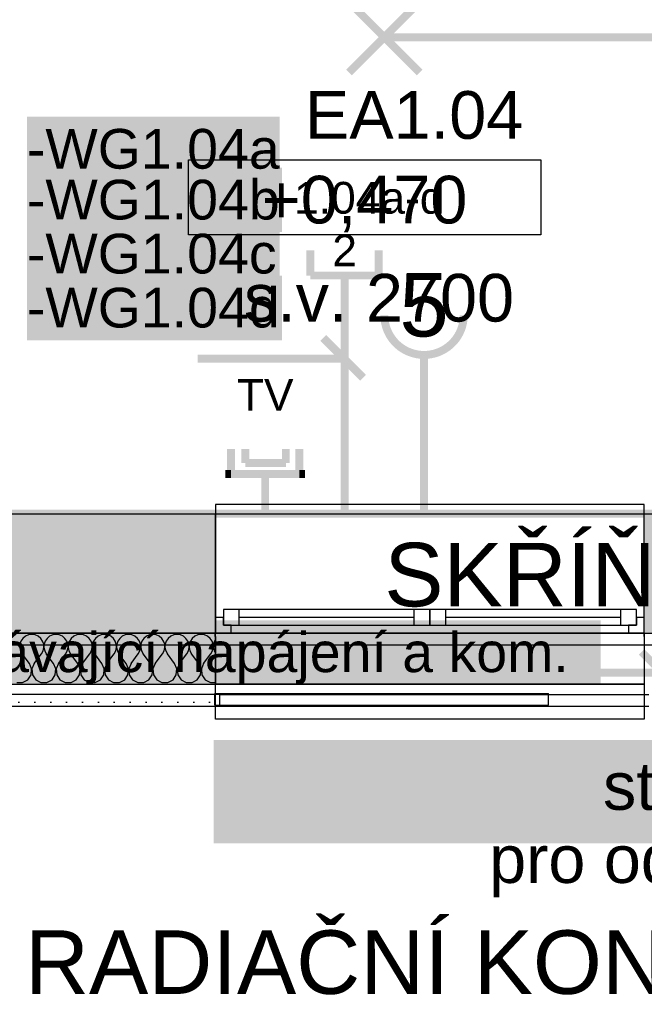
# Model space of a CAD drawing. Extents: x -12025 to 39812, y -28775 to 12.
# Tile 14 of 90: x 12852 to 14818, y -22169 to -19070. Entities that reach past the tile are written whole.
import ezdxf
from ezdxf.enums import TextEntityAlignment as Align

# ---------------------------------------------------------------- set-up
doc = ezdxf.new("R2010")
doc.units = 0
doc.header["$MEASUREMENT"] = 0
doc.linetypes.add('Antenovy vodic', pattern=[10.125, 3, -0.75, 3, -0.75, 0.125, -0.75, 0.125, -0.75, 0.125, -0.75])
doc.linetypes.add('Telekomunikacni vodic', pattern=[9.25, 3, -0.75, 3, -0.75, 0.125, -0.75, 0.125, -0.75])
for name, color, linetype in [('0 (Pozadí)', 254, 'Continuous'), ('OÚ Dukovany internet + tv + data', 192, 'Continuous'), ('OÚ Dukovany půdorys kóty 1NP', 7, 'Continuous'), ('OÚ Dukovany půdorys podklad 1NP', 7, 'Continuous'), ('OÚ Dukovany světla', 132, 'Continuous'), ('OÚ Dukovany venkovní skříně', 5, 'Continuous'), ('OÚ Dukovany zásuvky', 92, 'Continuous'), ('Zakladni', 7, 'Continuous')]:
    doc.layers.add(name, color=color, linetype=linetype)
doc.styles.add('Arial', font='txt')
doc.styles.add('Arial_B', font='txt')

# ---------------------------------------------------------------- blocks, each defined once
blk = doc.blocks.new('Zásuvka (2)')
at = {"color": 0, "linetype": 'Continuous', "const_width": 25}
for points in [[(0, -125, -0.414214), (-125, 0)], [(125, 0, -0.414214), (0, -125)]]:
    blk.add_lwpolyline(points, format="xyb", dxfattribs=at)
blk.add_lwpolyline([(0, -250), (0, -125)], dxfattribs=at)
at = {"color": 0, "linetype": 'Continuous', "style": 'Arial'}
blk.add_text('5', height=200, dxfattribs=at).set_placement((0, -66.9), align=Align.CENTER)
blk = doc.blocks.new('Telekomunikační zásuvka (16)')
at = {"color": 0, "linetype": 'Continuous', "const_width": 25}
for points in [[(-107.5, 204.3), (-107.5, 125)], [(107.5, 204.3), (107.5, 125)], [(-107.5, 125), (107.5, 125)], [(0, 125), (0, 0)]]:
    blk.add_lwpolyline(points, dxfattribs=at)
at = {"color": 0, "linetype": 'Continuous', "style": 'Arial'}
for s, p in [('    1.04a-d', (0, 319.7)), ('2', (0, 154.1))]:
    blk.add_text(s, height=100, dxfattribs=at).set_placement(p, align=Align.CENTER)
blk = doc.blocks.new('Telekomunikační zásuvka (20)')
at = {"color": 0, "linetype": 'Continuous', "const_width": 25}
for points in [[(-107.5, 204.3), (-107.5, 125)], [(-62.5, 204.3), (-62.5, 160)], [(65, 204.3), (65, 160)], [(107.5, 204.3), (107.5, 125)], [(65, 160), (-62.5, 160)], [(-107.5, 125), (-125, 125)], [(107.5, 125), (-107.5, 125)], [(0, 125), (0, 0)], [(125, 125), (107.5, 125)]]:
    blk.add_lwpolyline(points, dxfattribs=at)
at = {"color": 0, "linetype": 'Continuous', "style": 'Arial'}
blk.add_text('TV', height=100, dxfattribs=at).set_placement((0, 324.2), align=Align.CENTER)
blk = doc.blocks.new('P_zarovkove_svitidlo (33)')
at = {"color": 0, "linetype": 'Continuous', "const_width": 25}
for points in [[(111, -111), (-111, 111)], [(-111, -111), (111, 111)]]:
    blk.add_lwpolyline(points, dxfattribs=at)
at = {"color": 0, "linetype": 'Continuous', "style": 'Arial'}
blk.add_text('EA1.04', height=150, dxfattribs=at).set_placement((-250, -319.6))
blk = doc.blocks.new('(62)')
at = {"color": 7, "linetype": 'Continuous', "const_width": 75}
blk.add_lwpolyline([(1625, 0), (0, 0), (0, -250), (1625, -250)], close=True, dxfattribs=at)
at = {"layer": '0 (Pozadí)', "linetype": 'Continuous'}
blk.add_solid([(1625, 0), (0, 0), (1625, -250), (0, -250)], dxfattribs=at)
at = {"color": 7, "linetype": 'Continuous', "style": 'Arial'}
blk.add_text('PANEL RADIAČNÍ KONTROLY', height=200, dxfattribs=at).set_placement((-1625, -761.5))
blk = doc.blocks.new('(67)')
at = {"color": 0, "linetype": 'Continuous', "const_width": 50}
blk.add_lwpolyline([(0, -250), (625, -250), (625, 0), (0, 0)], close=True, dxfattribs=at)
at = {"color": 0, "linetype": 'Continuous', "style": 'Arial'}
blk.add_text('SKŘÍŇ TKR', height=200, dxfattribs=at).set_placement((-1125, 83.5))
blk = doc.blocks.new('(89)')
at = {"color": 7, "linetype": 'Continuous', "const_width": 25}
for points in [[(60, -60), (-65, 65)], [(0, 0), (-460, 0)]]:
    blk.add_lwpolyline(points, dxfattribs=at)
at = {"layer": '0 (Pozadí)', "linetype": 'Continuous'}
blk.add_solid([(-997.7, 761.9), (-201.8, 761.9), (-997.7, 558.4), (-201.8, 558.4)], dxfattribs=at)
at = {"color": 7, "linetype": 'Continuous', "style": 'Arial_B'}
blk.add_text('-WG1.04a', height=125, dxfattribs=at).set_placement((-997.7, 598.3))
blk = doc.blocks.new('(90)')
at = {"color": 7, "linetype": 'Continuous', "const_width": 25}
for points in [[(60, -60), (-65, 65)], [(0, 0), (-460, 0)]]:
    blk.add_lwpolyline(points, dxfattribs=at)
at = {"layer": '0 (Pozadí)', "linetype": 'Continuous'}
blk.add_solid([(-997.7, 601.2), (-194.5, 601.2), (-997.7, 397.7), (-194.5, 397.7)], dxfattribs=at)
at = {"color": 7, "linetype": 'Continuous', "style": 'Arial_B'}
blk.add_text('-WG1.04b', height=125, dxfattribs=at).set_placement((-997.7, 437.6))
blk = doc.blocks.new('(91)')
at = {"color": 7, "linetype": 'Continuous', "const_width": 25}
for points in [[(60, -60), (-65, 65)], [(0, 0), (-460, 0)]]:
    blk.add_lwpolyline(points, dxfattribs=at)
at = {"layer": '0 (Pozadí)', "linetype": 'Continuous'}
blk.add_solid([(-997.7, 431.2), (-201.8, 431.2), (-997.7, 227.7), (-201.8, 227.7)], dxfattribs=at)
at = {"color": 7, "linetype": 'Continuous', "style": 'Arial_B'}
blk.add_text('-WG1.04c', height=125, dxfattribs=at).set_placement((-997.7, 267.6))
blk = doc.blocks.new('(92)')
at = {"color": 7, "linetype": 'Continuous', "const_width": 25}
for points in [[(60, -60), (-65, 65)], [(0, 0), (-460, 0)]]:
    blk.add_lwpolyline(points, dxfattribs=at)
at = {"layer": '0 (Pozadí)', "linetype": 'Continuous'}
blk.add_solid([(-997.7, 261.2), (-194.5, 261.2), (-997.7, 57.7), (-194.5, 57.7)], dxfattribs=at)
at = {"color": 7, "linetype": 'Continuous', "style": 'Arial_B'}
blk.add_text('-WG1.04d', height=125, dxfattribs=at).set_placement((-997.7, 97.6))
blk = doc.blocks.new('(118)')
at = {"color": 7, "linetype": 'Continuous', "const_width": 25}
for points in [[(60, -60), (-65, 65)], [(0, 0), (-460, 0)]]:
    blk.add_lwpolyline(points, dxfattribs=at)
at = {"layer": '0 (Pozadí)', "linetype": 'Continuous'}
blk.add_solid([(-2255, 165), (-194.5, 165), (-2255, -38.5), (-194.5, -38.5)], dxfattribs=at)
at = {"color": 7, "linetype": 'Continuous', "style": 'Arial_B'}
blk.add_text('Stávající napájení a kom.', height=125, dxfattribs=at).set_placement((-2255, 1.5))

msp = doc.modelspace()

# ---------------------------------------------------------------- hatches: boundary and pattern name
at = {"layer": 'OÚ Dukovany půdorys podklad 1NP', "linetype": 'Continuous'}
h = msp.add_hatch(dxfattribs=at)
h.set_pattern_fill('OMÍTKA_01', color=21, style=0, pattern_type=2)
h.set_pattern_definition([(0, (0, 0), (0, 86.60254), [0, -50]), (0, (25, 43.3), (0, 86.60254), [0, -50])])
edge = h.paths.add_edge_path()
edge.add_spline(control_points=[(11644.4, -21230.6), (11644.4, -21230.6), (13482.1, -21230.6), (13482.1, -21230.6)], knot_values=[0, 0, 0, 0, 1, 1, 1, 1], degree=3, periodic=0)
edge.add_spline(control_points=[(13482.1, -21230.6), (13482.1, -21230.6), (13482.1, -21194), (13482.1, -21194)], knot_values=[0, 0, 0, 0, 1, 1, 1, 1], degree=3, periodic=0)
edge.add_spline(control_points=[(13482.1, -21194), (13482.1, -21194), (11644.4, -21194), (11644.4, -21194)], knot_values=[0, 0, 0, 0, 1, 1, 1, 1], degree=3, periodic=0)
edge.add_spline(control_points=[(11644.4, -21194), (11644.4, -21194), (11644.4, -21230.6), (11644.4, -21230.6)], knot_values=[0, 0, 0, 0, 1, 1, 1, 1], degree=3, periodic=0)
edge.add_spline(control_points=[(11644.4, -21230.6), (11644.4, -21230.6), (11644.4, -21230.6), (11644.4, -21230.6)], knot_values=[0, 0, 0, 0, 1, 1, 1, 1], degree=3, periodic=0)

# ---------------------------------------------------------------- linework, layer by layer
at = {"layer": 'OÚ Dukovany internet + tv + data', "linetype": 'Telekomunikacni vodic', "ltscale": 100, "const_width": 25}
msp.add_lwpolyline([(13875, -20000), (13875, -20625), (12302.8, -20625)], dxfattribs=at)
at = {"layer": 'OÚ Dukovany internet + tv + data', "linetype": 'Antenovy vodic', "ltscale": 100, "const_width": 25}
msp.add_lwpolyline([(12302.8, -20625), (13625, -20625), (13625, -20625)], dxfattribs=at)
at = {"layer": 'OÚ Dukovany půdorys kóty 1NP', "color": 154, "linetype": 'Continuous'}
msp.add_lwpolyline([(13383.9, -19511), (14492.2, -19511), (14492.2, -19746.7), (13383.9, -19746.7)], close=True, dxfattribs=at)
at = {"layer": 'OÚ Dukovany půdorys podklad 1NP', "color": 1, "linetype": 'Continuous'}
for p, q in [((14818.3, -20596.1), (13468.3, -20596.1)), ((13468.3, -20596.1), (13468.3, -20626.1)), ((14818.3, -20626.1), (14818.3, -20596.1)), ((13468.3, -20626.1), (13467.6, -20626.1)), ((13468.3, -20626.1), (13468.3, -21001.1)), ((14818.3, -20626.1), (13468.3, -20626.1)), ((13468.3, -20951.1), (13468.3, -20626.1)), ((14818.3, -20951.1), (14818.3, -20626.1)), ((13493.3, -20951.1), (13468.3, -20951.1)), ((13468.3, -21001.1), (13468.3, -20951.1)), ((13468.3, -21001.1), (13468.3, -20951.1)), ((13543.3, -20926.1), (13493.3, -20926.1)), ((13493.3, -20926.1), (13493.3, -20976.1)), ((13493.3, -20976.1), (13493.3, -20951.1)), ((14093.3, -20926.1), (13543.3, -20926.1)), ((13543.3, -20976.1), (13543.3, -20926.1)), ((14093.3, -20926.1), (13543.3, -20926.1)), ((14093.3, -20951.1), (13543.3, -20951.1)), ((14143.3, -20926.1), (14093.3, -20926.1)), ((14093.3, -20926.1), (14093.3, -20976.1)), ((14193.3, -20926.1), (14143.3, -20926.1)), ((14143.3, -20926.1), (14143.3, -20976.1)), ((14143.3, -20976.1), (14143.3, -20926.1)), ((14743.3, -20926.1), (14193.3, -20926.1)), ((14193.3, -20976.1), (14193.3, -20926.1)), ((14743.3, -20926.1), (14193.3, -20926.1)), ((14743.3, -20951.1), (14193.3, -20951.1)), ((14793.3, -20926.1), (14743.3, -20926.1)), ((14743.3, -20926.1), (14743.3, -20976.1)), ((14793.3, -20976.1), (14793.3, -20926.1)), ((14818.3, -20951.1), (14793.3, -20951.1)), ((14793.3, -20951.1), (14793.3, -20976.1)), ((14818.3, -21001.1), (14818.3, -20951.1)), ((14818.3, -21001.1), (14818.3, -20951.1)), ((13518.3, -20976.1), (13493.3, -20976.1)), ((13493.3, -20976.1), (13543.3, -20976.1)), ((13518.3, -21001.1), (13518.3, -20976.1)), ((13543.3, -20976.1), (14093.3, -20976.1)), ((14093.3, -20976.1), (14143.3, -20976.1)), ((14143.3, -20976.1), (14193.3, -20976.1)), ((14193.3, -20976.1), (14743.3, -20976.1)), ((14743.3, -20976.1), (14793.3, -20976.1)), ((14793.3, -20976.1), (14768.3, -20976.1)), ((14768.3, -20976.1), (14768.3, -21001.1)), ((13467.6, -21001.1), (11837.4, -21001.1)), ((13467.6, -21001.1), (13468.3, -21001.1)), ((13467.6, -21011.1), (13467.6, -21001.1)), ((13467.6, -21011.1), (13467.6, -21001.1)), ((13467.6, -21001.1), (14817.6, -21001.1)), ((13467.6, -21011.1), (13467.6, -21161.1)), ((13467.6, -21011.1), (13467.6, -21161.1)), ((13468.3, -21271.1), (13468.3, -21001.1)), ((14818.3, -21001.1), (13468.3, -21001.1)), ((13468.3, -21001.1), (13518.3, -21001.1)), ((13468.3, -21011.1), (13468.3, -21001.1)), ((14818.3, -21001.1), (13468.3, -21001.1)), ((13468.3, -21011.1), (13468.3, -21161.1)), ((13518.3, -21001.1), (14143.3, -21001.1)), ((14143.3, -21001.1), (14768.3, -21001.1)), ((14768.3, -21001.1), (14818.3, -21001.1)), ((14817.6, -21011.1), (14817.6, -21001.1)), ((14817.6, -21011.1), (14817.6, -21161.1)), ((14818.3, -21001.1), (14818.3, -21271.1)), ((14818.3, -21011.1), (14818.3, -21001.1)), ((14818.3, -21011.1), (14818.3, -21001.1)), ((14818.3, -21011.1), (14818.3, -21161.1)), ((14818.3, -21011.1), (14818.3, -21161.1)), ((11677.4, -21161.1), (13467.6, -21161.1)), ((13467.6, -21161.1), (14817.6, -21161.1)), ((14818.3, -21161.1), (13468.3, -21161.1)), ((13482.1, -21194), (11644.4, -21194)), ((13466.8, -21227.5), (13466.8, -21190.9)), ((13466.8, -21227.5), (13466.8, -21190.9)), ((13466.8, -21190.9), (14516.8, -21191.1)), ((13482.1, -21230.6), (13482.1, -21194)), ((13482.1, -21230.6), (13482.1, -21194)), ((13482.1, -21194), (14832.1, -21194)), ((14516.8, -21227.7), (14516.8, -21191.1)), ((14516.8, -21227.7), (14516.8, -21191.1)), ((11607.8, -21230.6), (13482.1, -21230.6)), ((13466.8, -21227.5), (14516.8, -21227.7)), ((13482.1, -21230.6), (14832.1, -21230.6)), ((14818.3, -21271.1), (13468.3, -21271.1))]:
    msp.add_line(p, q, dxfattribs=at)
at = {"layer": 'OÚ Dukovany půdorys podklad 1NP', "color": 7, "linetype": 'Continuous'}
for p, q in [((13467.6, -20626.1), (12219.1, -20626.1)), ((13468.3, -20951.1), (13468.3, -20626.1)), ((14818.3, -20951.1), (14818.3, -20626.1)), ((16009, -20626.1), (14818.3, -20626.1)), ((13468.3, -21001.1), (13468.3, -20951.1)), ((14818.3, -21001.1), (14818.3, -20951.1)), ((12212.4, -21001.1), (13467.6, -21001.1))]:
    msp.add_line(p, q, dxfattribs=at)
at = {"layer": 'OÚ Dukovany půdorys podklad 1NP', "color": 21, "linetype": 'Continuous'}
for p, q in [((12870.3, -21010.6), (12862.2, -21017.3)), ((12880, -21006.3), (12870.3, -21010.6)), ((12890.4, -21004.9), (12880, -21006.3)), ((12900.8, -21006.3), (12890.4, -21004.9)), ((12910.4, -21010.6), (12900.8, -21006.3)), ((12918.5, -21017.3), (12910.4, -21010.6)), ((12946.5, -21010.6), (12938.4, -21017.3)), ((12956.1, -21006.3), (12946.5, -21010.6)), ((12966.6, -21004.9), (12956.1, -21006.3)), ((12977, -21006.3), (12966.6, -21004.9)), ((12986.6, -21010.6), (12977, -21006.3)), ((12994.7, -21017.3), (12986.6, -21010.6)), ((13022.7, -21010.6), (13014.6, -21017.3)), ((13032.3, -21006.3), (13022.7, -21010.6)), ((13042.7, -21004.9), (13032.3, -21006.3)), ((13053.2, -21006.3), (13042.7, -21004.9)), ((13062.8, -21010.6), (13053.2, -21006.3)), ((13070.9, -21017.3), (13062.8, -21010.6)), ((13098.9, -21010.6), (13090.8, -21017.3)), ((13108.5, -21006.3), (13098.9, -21010.6)), ((13118.9, -21004.9), (13108.5, -21006.3)), ((13129.3, -21006.3), (13118.9, -21004.9)), ((13139, -21010.6), (13129.3, -21006.3)), ((13147.1, -21017.3), (13139, -21010.6)), ((13175.1, -21010.6), (13167, -21017.3)), ((13184.7, -21006.3), (13175.1, -21010.6)), ((13195.1, -21004.9), (13184.7, -21006.3)), ((13205.5, -21006.3), (13195.1, -21004.9)), ((13215.2, -21010.6), (13205.5, -21006.3)), ((13223.2, -21017.3), (13215.2, -21010.6)), ((13251.3, -21010.6), (13243.2, -21017.3)), ((13260.9, -21006.3), (13251.3, -21010.6)), ((13271.3, -21004.9), (13260.9, -21006.3)), ((13281.7, -21006.3), (13271.3, -21004.9)), ((13291.3, -21010.6), (13281.7, -21006.3)), ((13299.4, -21017.3), (13291.3, -21010.6)), ((13327.5, -21010.6), (13319.4, -21017.3)), ((13337.1, -21006.3), (13327.5, -21010.6)), ((13347.5, -21004.9), (13337.1, -21006.3)), ((13357.9, -21006.3), (13347.5, -21004.9)), ((13367.5, -21010.6), (13357.9, -21006.3)), ((13375.6, -21017.3), (13367.5, -21010.6)), ((13403.7, -21010.6), (13395.6, -21017.3)), ((13413.3, -21006.3), (13403.7, -21010.6)), ((13423.7, -21004.9), (13413.3, -21006.3)), ((13434.1, -21006.3), (13423.7, -21004.9)), ((13443.7, -21010.6), (13434.1, -21006.3)), ((13451.8, -21017.3), (13443.7, -21010.6)), ((12852.9, -21035.9), (12852.4, -21046.4)), ((12856.3, -21025.9), (12852.9, -21035.9)), ((12862.2, -21017.3), (12856.3, -21025.9)), ((12924.4, -21025.9), (12918.5, -21017.3)), ((12927.8, -21035.9), (12924.4, -21025.9)), ((12928.3, -21046.4), (12927.8, -21035.9)), ((12929.1, -21035.9), (12928.6, -21046.4)), ((12932.5, -21025.9), (12929.1, -21035.9)), ((12938.4, -21017.3), (12932.5, -21025.9)), ((13000.6, -21025.9), (12994.7, -21017.3)), ((13004, -21035.9), (13000.6, -21025.9)), ((13004.5, -21046.4), (13004, -21035.9)), ((13005.3, -21035.9), (13004.8, -21046.4)), ((13008.7, -21025.9), (13005.3, -21035.9)), ((13014.6, -21017.3), (13008.7, -21025.9)), ((13076.8, -21025.9), (13070.9, -21017.3)), ((13080.2, -21035.9), (13076.8, -21025.9)), ((13080.7, -21046.4), (13080.2, -21035.9)), ((13081.5, -21035.9), (13081, -21046.4)), ((13084.9, -21025.9), (13081.5, -21035.9)), ((13090.8, -21017.3), (13084.9, -21025.9)), ((13153, -21025.9), (13147.1, -21017.3)), ((13156.4, -21035.9), (13153, -21025.9)), ((13156.9, -21046.4), (13156.4, -21035.9)), ((13157.7, -21035.9), (13157.2, -21046.4)), ((13161.1, -21025.9), (13157.7, -21035.9)), ((13167, -21017.3), (13161.1, -21025.9)), ((13229.2, -21025.9), (13223.2, -21017.3)), ((13232.6, -21035.9), (13229.2, -21025.9)), ((13233.1, -21046.4), (13232.6, -21035.9)), ((13233.9, -21035.9), (13233.4, -21046.4)), ((13237.2, -21025.9), (13233.9, -21035.9)), ((13243.2, -21017.3), (13237.2, -21025.9)), ((13305.4, -21025.9), (13299.4, -21017.3)), ((13308.8, -21035.9), (13305.4, -21025.9)), ((13309.3, -21046.4), (13308.8, -21035.9)), ((13310.1, -21035.9), (13309.6, -21046.4)), ((13313.4, -21025.9), (13310.1, -21035.9)), ((13319.4, -21017.3), (13313.4, -21025.9)), ((13381.6, -21025.9), (13375.6, -21017.3)), ((13384.9, -21035.9), (13381.6, -21025.9)), ((13385.5, -21046.4), (13384.9, -21035.9)), ((13386.3, -21035.9), (13385.8, -21046.4)), ((13389.6, -21025.9), (13386.3, -21035.9)), ((13395.6, -21017.3), (13389.6, -21025.9)), ((13457.8, -21025.9), (13451.8, -21017.3)), ((13461.1, -21035.9), (13457.8, -21025.9)), ((13461.6, -21046.4), (13461.1, -21035.9)), ((13462.5, -21035.9), (13461.9, -21046.4)), ((13465.8, -21025.9), (13462.5, -21035.9)), ((13467.6, -21023.3), (13465.8, -21025.9)), ((12852.4, -21046.4), (12854.8, -21056.6)), ((12854.8, -21056.6), (12859.9, -21065.8)), ((12882.7, -21096.3), (12859.9, -21065.8)), ((12898, -21096.3), (12920.8, -21065.8)), ((12920.8, -21065.8), (12925.9, -21056.6)), ((12925.9, -21056.6), (12928.3, -21046.4)), ((12928.6, -21046.4), (12931, -21056.6)), ((12931, -21056.6), (12936.1, -21065.8)), ((12958.9, -21096.3), (12936.1, -21065.8)), ((12974.2, -21096.3), (12997, -21065.8)), ((12997, -21065.8), (13002.1, -21056.6)), ((13002.1, -21056.6), (13004.5, -21046.4)), ((13004.8, -21046.4), (13007.2, -21056.6)), ((13007.2, -21056.6), (13012.3, -21065.8)), ((13035.1, -21096.3), (13012.3, -21065.8)), ((13050.4, -21096.3), (13073.2, -21065.8)), ((13073.2, -21065.8), (13078.3, -21056.6)), ((13078.3, -21056.6), (13080.7, -21046.4)), ((13081, -21046.4), (13083.4, -21056.6)), ((13083.4, -21056.6), (13088.5, -21065.8)), ((13111.3, -21096.3), (13088.5, -21065.8)), ((13126.6, -21096.3), (13149.4, -21065.8)), ((13149.4, -21065.8), (13154.5, -21056.6)), ((13154.5, -21056.6), (13156.9, -21046.4)), ((13157.2, -21046.4), (13159.6, -21056.6)), ((13159.6, -21056.6), (13164.7, -21065.8)), ((13187.5, -21096.3), (13164.7, -21065.8)), ((13202.7, -21096.3), (13225.6, -21065.8)), ((13225.6, -21065.8), (13230.7, -21056.6)), ((13230.7, -21056.6), (13233.1, -21046.4)), ((13233.4, -21046.4), (13235.8, -21056.6)), ((13235.8, -21056.6), (13240.8, -21065.8)), ((13263.7, -21096.3), (13240.8, -21065.8)), ((13278.9, -21096.3), (13301.8, -21065.8)), ((13301.8, -21065.8), (13306.9, -21056.6)), ((13306.9, -21056.6), (13309.3, -21046.4)), ((13309.6, -21046.4), (13311.9, -21056.6)), ((13311.9, -21056.6), (13317, -21065.8)), ((13339.9, -21096.3), (13317, -21065.8)), ((13355.1, -21096.3), (13378, -21065.8)), ((13378, -21065.8), (13383.1, -21056.6)), ((13383.1, -21056.6), (13385.5, -21046.4)), ((13385.8, -21046.4), (13388.1, -21056.6)), ((13388.1, -21056.6), (13393.2, -21065.8)), ((13416.1, -21096.3), (13393.2, -21065.8)), ((13431.3, -21096.3), (13454.2, -21065.8)), ((13454.2, -21065.8), (13459.3, -21056.6)), ((13459.3, -21056.6), (13461.6, -21046.4)), ((13461.9, -21046.4), (13464.3, -21056.6)), ((13464.3, -21056.6), (13467.6, -21062.6)), ((12889.9, -21113.4), (12882.7, -21096.3)), ((12898, -21096.3), (12890.8, -21113.4)), ((12966.1, -21113.4), (12958.9, -21096.3)), ((12974.2, -21096.3), (12967, -21113.4)), ((13042.3, -21113.4), (13035.1, -21096.3)), ((13050.4, -21096.3), (13043.2, -21113.4)), ((13118.5, -21113.4), (13111.3, -21096.3)), ((13126.6, -21096.3), (13119.4, -21113.4)), ((13194.7, -21113.4), (13187.5, -21096.3)), ((13202.7, -21096.3), (13195.6, -21113.4)), ((13270.9, -21113.4), (13263.7, -21096.3)), ((13278.9, -21096.3), (13271.8, -21113.4)), ((13347.1, -21113.4), (13339.9, -21096.3)), ((13355.1, -21096.3), (13347.9, -21113.4)), ((13423.3, -21113.4), (13416.1, -21096.3)), ((13431.3, -21096.3), (13424.1, -21113.4)), ((12877.9, -21147.3), (12888.2, -21131.9)), ((12888.2, -21131.9), (12889.9, -21113.4)), ((12890.8, -21113.4), (12892.6, -21131.9)), ((12892.6, -21131.9), (12902.8, -21147.3)), ((12954.1, -21147.3), (12964.4, -21131.9)), ((12964.4, -21131.9), (12966.1, -21113.4)), ((12967, -21113.4), (12968.7, -21131.9)), ((12968.7, -21131.9), (12979, -21147.3)), ((13030.3, -21147.3), (13040.6, -21131.9)), ((13040.6, -21131.9), (13042.3, -21113.4)), ((13043.2, -21113.4), (13044.9, -21131.9)), ((13044.9, -21131.9), (13055.2, -21147.3)), ((13106.5, -21147.3), (13116.7, -21131.9)), ((13116.7, -21131.9), (13118.5, -21113.4)), ((13119.4, -21113.4), (13121.1, -21131.9)), ((13121.1, -21131.9), (13131.4, -21147.3)), ((13182.7, -21147.3), (13192.9, -21131.9)), ((13192.9, -21131.9), (13194.7, -21113.4)), ((13195.6, -21113.4), (13197.3, -21131.9)), ((13197.3, -21131.9), (13207.6, -21147.3)), ((13258.9, -21147.3), (13269.1, -21131.9)), ((13269.1, -21131.9), (13270.9, -21113.4)), ((13271.8, -21113.4), (13273.5, -21131.9)), ((13273.5, -21131.9), (13283.8, -21147.3)), ((13335, -21147.3), (13345.3, -21131.9)), ((13345.3, -21131.9), (13347.1, -21113.4)), ((13347.9, -21113.4), (13349.7, -21131.9)), ((13349.7, -21131.9), (13360, -21147.3)), ((13411.2, -21147.3), (13421.5, -21131.9)), ((13421.5, -21131.9), (13423.3, -21113.4)), ((13424.1, -21113.4), (13425.9, -21131.9)), ((13425.9, -21131.9), (13436.2, -21147.3)), ((12843, -21156.1), (12861.5, -21156.1)), ((12861.5, -21156.1), (12877.9, -21147.3)), ((12902.8, -21147.3), (12919.2, -21156.1)), ((12919.2, -21156.1), (12937.7, -21156.1)), ((12937.7, -21156.1), (12954.1, -21147.3)), ((12979, -21147.3), (12995.4, -21156.1)), ((12995.4, -21156.1), (13013.9, -21156.1)), ((13013.9, -21156.1), (13030.3, -21147.3)), ((13055.2, -21147.3), (13071.6, -21156.1)), ((13071.6, -21156.1), (13090.1, -21156.1)), ((13090.1, -21156.1), (13106.5, -21147.3)), ((13131.4, -21147.3), (13147.8, -21156.1)), ((13147.8, -21156.1), (13166.3, -21156.1)), ((13166.3, -21156.1), (13182.7, -21147.3)), ((13207.6, -21147.3), (13223.9, -21156.1)), ((13223.9, -21156.1), (13242.5, -21156.1)), ((13242.5, -21156.1), (13258.9, -21147.3)), ((13283.8, -21147.3), (13300.1, -21156.1)), ((13300.1, -21156.1), (13318.7, -21156.1)), ((13318.7, -21156.1), (13335, -21147.3)), ((13360, -21147.3), (13376.3, -21156.1)), ((13376.3, -21156.1), (13394.9, -21156.1)), ((13394.9, -21156.1), (13411.2, -21147.3)), ((13436.2, -21147.3), (13452.5, -21156.1)), ((13452.5, -21156.1), (13467.6, -21156.1))]:
    msp.add_line(p, q, dxfattribs=at)
at = {"layer": 'OÚ Dukovany půdorys podklad 1NP', "color": 8, "linetype": 'Continuous'}
msp.add_lwpolyline([(11837.4, -21001.1), (31997.2, -21001.1), (31997.2, -21038.3), (11837.4, -21038.3)], close=True, dxfattribs=at)
at = {"layer": 'OÚ Dukovany půdorys podklad 1NP', "color": 254, "linetype": 'Continuous'}
for points in [[(12212.4, -21001.1), (13467.6, -21001.1), (12219.1, -20626.1), (13467.6, -20626.1)], [(14818.3, -21001.1), (16002.4, -21001.1), (14818.3, -20626.1), (16009, -20626.1)]]:
    msp.add_solid(points, dxfattribs=at)
at = {"layer": 'OÚ Dukovany půdorys podklad 1NP', "color": 9, "linetype": 'Continuous'}
msp.add_solid([(13468.3, -20626.1), (13467.6, -20626.1), (13468.3, -21001.1), (13467.6, -21001.1)], dxfattribs=at)
at = {"layer": 'OÚ Dukovany světla', "linetype": 'Continuous', "const_width": 25}
msp.add_lwpolyline([(15784.4, -19125), (14000, -19125)], dxfattribs=at)
at = {"layer": 'OÚ Dukovany zásuvky', "linetype": 'Continuous', "const_width": 25}
for points in [[(14125, -20250), (14125, -20125), (14125, -20625), (12250, -20625), (12250, -20250)], [(15125, -20625), (14625, -20625), (14125, -20625), (14125, -20250)]]:
    msp.add_lwpolyline(points, dxfattribs=at)

# ---------------------------------------------------------------- block references
at = {"layer": 'OÚ Dukovany internet + tv + data', "linetype": 'Continuous'}
for name, p in [('Telekomunikační zásuvka (16)', (13875, -20000)), ('Telekomunikační zásuvka (20)', (13625, -20625))]:
    msp.add_blockref(name, p, dxfattribs=at)
at = {"layer": 'OÚ Dukovany světla', "linetype": 'Continuous'}
msp.add_blockref('P_zarovkove_svitidlo (33)', (14000, -19125), dxfattribs=at)
at = {"layer": 'OÚ Dukovany venkovní skříně', "linetype": 'Continuous'}
msp.add_blockref('(67)', (15125, -21000), dxfattribs=at)
at = {"layer": 'OÚ Dukovany zásuvky', "linetype": 'Continuous'}
msp.add_blockref('Zásuvka (2)', (14125, -20000), dxfattribs=at)
at = {"layer": 'Zakladni', "color": 7, "linetype": 'Continuous'}
for name, p in [('(89)', (13872.7, -20136.9)), ('(90)', (13872.7, -20136.2)), ('(91)', (13872.7, -20136.2)), ('(92)', (13872.7, -20136.2)), ('(118)', (14875, -21125)), ('(62)', (13500, -21375))]:
    msp.add_blockref(name, p, dxfattribs=at)

# ---------------------------------------------------------------- texts
at = {"layer": 'OÚ Dukovany půdorys kóty 1NP', "color": 154, "linetype": 'Continuous', "style": 'Arial'}
for s, p in [('+0,470', (13938, -19711.1)), ('s.v. 2700', (13983.2, -20019.9)), ('stávající průchod ', (15509.3, -21557)), ('pro odvětrávání P+0,400 ', (15509.3, -21787.1))]:
    msp.add_text(s, height=150, dxfattribs=at).set_placement(p, align=Align.CENTER)

doc.saveas('drawing.dxf')
